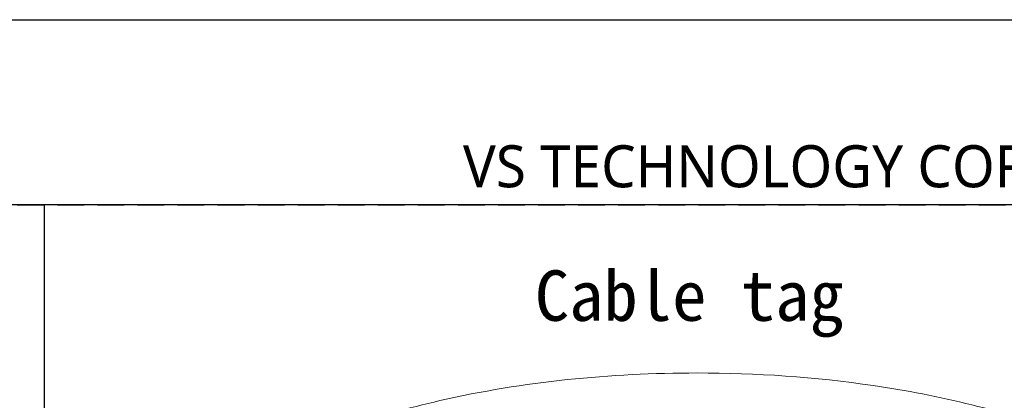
# Model space of a CAD drawing. Header units: millimetres. Extents: x 0 to 420, y 0 to 297.
# Tile 9 of 10: x 328 to 386, y 274 to 297. Entities that reach past the tile are written whole.
import ezdxf

# ---------------------------------------------------------------- set-up
doc = ezdxf.new("R2010")
doc.units = ezdxf.units.MM
doc.header["$LTSCALE"] = 0.25
doc.linetypes.add('HIDDEN', pattern=[9.525, 6.35, -3.175])
doc.layers.add('CABLE TAG (VS)', color=7, linetype='Continuous', lineweight=20)
doc.layers.add('TXT1', color=5, linetype='Continuous', lineweight=20)
doc.layers.add('FORM', color=252, linetype='Continuous')
doc.layers.add('PAPER', color=254, linetype='Continuous', plot=False)
doc.styles.add('VS Standard', font='msgothic.ttc', dxfattribs={"height": 3})
doc.styles.add('VST_ﾒｲﾘｵ', font='meiryo.ttc', dxfattribs={"height": 2.5})

msp = doc.modelspace()

# ---------------------------------------------------------------- linework, layer by layer
at = {"layer": 'CABLE TAG (VS)'}
for points, knots in [([(368.2259, 275.9998), (363.083, 275.9976), (357.8928, 275.491), (349.212, 273.4984), (345.2078, 272.1748), (339.4218, 268.7358), (336.6541, 266.4682), (335.9128, 263.4983)], [5.6003084, 5.6003084, 5.6003084, 5.6003084, 7.9254145, 7.9254145, 9.6774696, 9.6774696, 10.9998668, 10.9998668, 10.9998668, 10.9998668]), ([(368.2259, 275.9998), (371.7392, 276.0012), (375.2453, 275.759), (382.594, 274.6812), (386.5869, 273.7431), (393.0425, 271.1903), (396.2506, 269.5137), (399.2348, 266.3018), (400.1069, 265.0382), (400.5055, 263.6403), (400.5408, 263.4983)], [0, 0, 0, 0, 1.5883169, 1.5883169, 3.3772984, 3.3772984, 4.7810972, 4.7810972, 5.327238, 5.3884661, 5.3884661, 5.3884661, 5.3884661])]:
    msp.add_open_spline(points, degree=3, knots=knots, dxfattribs=at)
at = {"layer": 'FORM'}
msp.add_line((406.5, 286), (13.5, 286), dxfattribs=at)
at = {"layer": 'FORM', "linetype": 'HIDDEN'}
msp.add_lwpolyline([(13.5, 286), (406.5, 286), (406.5, 11), (13.5, 11)], close=True, dxfattribs=at)
at = {"layer": 'FORM'}
msp.add_lwpolyline([(406.5, 286), (329.4122, 286), (329.4122, 245.0931), (406.5, 245.0931)], close=True, dxfattribs=at)
at = {"layer": 'PAPER'}
msp.add_lwpolyline([(0, 297), (420, 297), (420, 0), (0, 0)], close=True, dxfattribs=at)

# ---------------------------------------------------------------- texts
at = {"layer": 'FORM', "insert": (404.5, 287), "char_height": 2.5, "attachment_point": 9, "style": 'VST_ﾒｲﾘｵ'}
msp.add_mtext('{\\fMeiryo|b0|i0|c128|p50;VS TECHNOLOGY CORPORATION}', dxfattribs=at)
at = {"layer": 'TXT1', "insert": (358.5816, 282.0998), "char_height": 3, "width": 22.720286, "attachment_point": 1, "style": 'VS Standard'}
msp.add_mtext('Cable tag ', dxfattribs=at)

doc.saveas('drawing.dxf')
